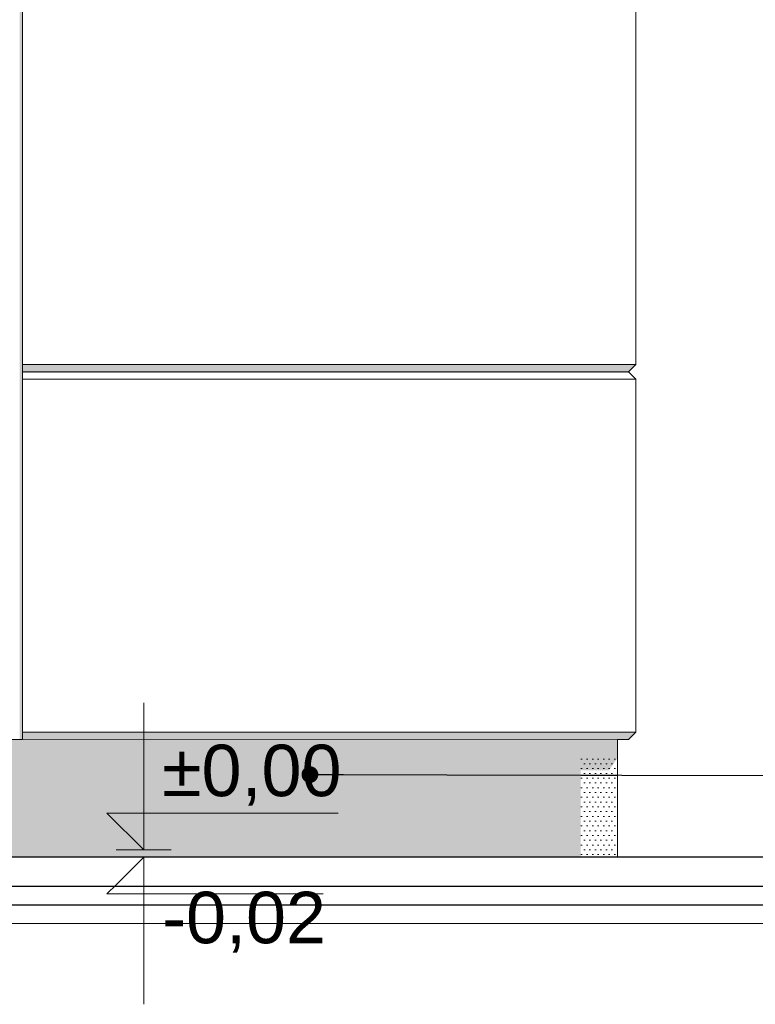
# Model space of a CAD drawing. Header units: millimetres. Extents: x 11 to 55443, y -2 to 19464.
# Tile 130 of 135: x 42111 to 44112, y 10434 to 13112. Entities that reach past the tile are written whole.
import ezdxf

# ---------------------------------------------------------------- set-up
doc = ezdxf.new("R2010")
doc.units = ezdxf.units.MM
doc.header["$MEASUREMENT"] = 0
doc.linetypes.add('Wipeout_Contour', pattern=[1000, 0, -1000])
for name, color, linetype, lineweight in [('A_OZN_ODNOSNIKI_Nr_pióra__85', 7, 'Continuous', 13), ('A_WYM_ZEWNETRZNE_Nr_pióra__45', 7, 'Continuous', 15), ('A_WYM_ZEWNETRZNE_Nr_pióra__85', 7, 'Continuous', 13), ('A_WYPEŁNIENIA RYSUNKI_Nr_pióra__18', 9, 'Continuous', 13), ('Nowe_A__SCIANY_Nr_pióra__87', 7, 'Continuous', 13), ('Nowe_A__STROPY_Nr_pióra__1', 7, 'Continuous', 13), ('Nowe_A__STROPY_Nr_pióra__21', 7, 'Continuous', 25), ('Nowe_Drzwi Archicad_Nr_pióra__87', 7, 'Continuous', 13)]:
    doc.layers.add(name, color=color, linetype=linetype, lineweight=lineweight)
for name, color, linetype in [('A_WYM_ZEWNETRZNE', 7, 'Continuous'), ('Nowe_A__SCIANY', 7, 'Continuous'), ('Nowe_A__STROPY', 7, 'Continuous'), ('Nowe_Drzwi Archicad', 7, 'Continuous')]:
    doc.layers.add(name, color=color, linetype=linetype)
doc.styles.add('STYL_AUTOMATYCZNY_3', font='arial.ttf')
doc.dimstyles.new('STYL_AUTOMATYCZNY__1', dxfattribs={"dimtxt": 0.18, "dimasz": 91.2, "dimexe": 0.18, "dimexo": 0.0625, "dimgap": 0, "dimtad": 0, "dimtih": 1, "dimtoh": 1, "dimdec": 4, "dimzin": 0, "dimdsep": 46, "dimcen": 0.09, "dimadec": 0, "dimazin": 0, "dimtfac": 1, "dimtdec": 4, "dimtmove": 0, "dimatfit": 3, "dimldrblk": 'ARROWHEAD_11', "dimfxl": 0, "dimtolj": 1, "dimtzin": 0, "dimarcsym": 0})
pattern_1 = [(0, (7287.15, 10853.983), (0, 25.980762), [0, -15]), (0, (7294.65, 10866.974), (0, 25.980762), [0, -15])]

# ---------------------------------------------------------------- blocks, each defined once
blk = doc.blocks.new('ElemPrzekroju_1_1', base_point=(7287.1, 10854))
at = {"color": 254, "linetype": 'Wipeout_Contour', "lineweight": 0, "ltscale": 177503.34509}
blk.add_wipeout([(42119, 11174), (42119, 11154), (43767.1, 11154), (43787.1, 11174)], dxfattribs=at).dxf.layer = 'Nowe_A__SCIANY'
at = {"layer": 'Nowe_A__SCIANY', "linetype": 'Continuous', "lineweight": 0, "true_color": 0x000000}
blk.add_hatch(color=18, dxfattribs=at).paths.add_polyline_path([(42119, 11174), (42119, 11154), (43767.1, 11154), (43787.1, 11174)])
at = {"layer": 'Nowe_A__SCIANY_Nr_pióra__87', "color": 7, "linetype": 'Continuous', "lineweight": 13}
blk.add_line((42119, 11154), (43767.1, 11154), dxfattribs=at)
at = {"color": 254, "linetype": 'Wipeout_Contour', "lineweight": 0, "ltscale": 178035.661191}
blk.add_wipeout([(42119, 12134), (42119, 11174), (43787.1, 11174), (43787.1, 12134)], dxfattribs=at).dxf.layer = 'Nowe_A__SCIANY'
at = {"layer": 'Nowe_A__SCIANY_Nr_pióra__87', "color": 7, "linetype": 'Continuous', "lineweight": 13}
for p in [(42119, 11174), (43767.1, 11154)]:
    blk.add_line(p, (43787.1, 11174), dxfattribs=at)
at = {"color": 254, "linetype": 'Wipeout_Contour', "lineweight": 0, "ltscale": 178530.179856}
blk.add_wipeout([(42119, 12154), (42119, 12134), (43787.1, 12134), (43767.1, 12154)], dxfattribs=at).dxf.layer = 'Nowe_A__SCIANY'
at = {"layer": 'Nowe_A__SCIANY_Nr_pióra__87', "color": 7, "linetype": 'Continuous', "lineweight": 13}
for p in [(42119, 12134), (43787.1, 11174)]:
    blk.add_line(p, (43787.1, 12134), dxfattribs=at)
at = {"color": 254, "linetype": 'Wipeout_Contour', "lineweight": 0, "ltscale": 178551.968172}
blk.add_wipeout([(42119, 12174), (42119, 12154), (43767.1, 12154), (43787.1, 12174)], dxfattribs=at).dxf.layer = 'Nowe_A__SCIANY'
at = {"layer": 'Nowe_A__SCIANY', "linetype": 'Continuous', "lineweight": 0, "true_color": 0x000000}
for points in [[(42119, 12174), (42119, 12154), (43767.1, 12154), (43787.1, 12174)], [(42119, 12154), (42119, 12150.6), (43770.6, 12150.6), (43767.1, 12154)]]:
    blk.add_hatch(color=18, dxfattribs=at).paths.add_polyline_path(points)
at = {"layer": 'Nowe_A__SCIANY_Nr_pióra__87', "color": 7, "linetype": 'Continuous', "lineweight": 13}
for p in [(42119, 12154), (43787.1, 12134)]:
    blk.add_line(p, (43767.1, 12154), dxfattribs=at)
at = {"color": 254, "linetype": 'Wipeout_Contour', "lineweight": 0, "ltscale": 179124.838422}
blk.add_wipeout([(42119, 13134), (42119, 12174), (43787.1, 12174), (43787.1, 13134)], dxfattribs=at).dxf.layer = 'Nowe_A__SCIANY'
at = {"layer": 'Nowe_A__SCIANY_Nr_pióra__87', "color": 7, "linetype": 'Continuous', "lineweight": 13}
for p, q in [((43787.1, 12174), (43787.1, 13134)), ((42119, 12174), (43787.1, 12174)), ((43767.1, 12154), (43787.1, 12174))]:
    blk.add_line(p, q, dxfattribs=at)
blk = doc.blocks.new('ElemPrzekroju_6_1', base_point=(7287.1, 10854))
at = {"color": 254, "linetype": 'Wipeout_Contour', "lineweight": 0, "ltscale": 176447.910838}
blk.add_wipeout([(42111.5, 11154), (42119, 11154), (42119, 14854), (42111.5, 14846.5)], dxfattribs=at).dxf.layer = 'Nowe_Drzwi Archicad'
at = {"layer": 'Nowe_Drzwi Archicad', "linetype": 'Continuous', "lineweight": 0, "true_color": 0x000000}
blk.add_hatch(color=18, dxfattribs=at).paths.add_polyline_path([(42111.5, 11154), (42119, 11154), (42119, 14854), (42111.5, 14846.5)])
at = {"layer": 'Nowe_Drzwi Archicad_Nr_pióra__87', "color": 7, "linetype": 'Continuous', "lineweight": 13}
for p, q in [((42119, 13134), (42119, 12174)), ((42119, 12154), (42119, 12174)), ((42119, 12154), (42119, 12134)), ((42119, 12134), (42119, 11174)), ((42119, 11154), (42119, 11174))]:
    blk.add_line(p, q, dxfattribs=at)
blk = doc.blocks.new('ElemPrzekroju_10_1', base_point=(7287.1, 10854))
at = {"color": 254, "linetype": 'Wipeout_Contour', "lineweight": 0, "ltscale": 180198.060391}
blk.add_wipeout([(43637.1, 10834), (43737.1, 10834), (43737.1, 11154), (43637.1, 11154)], dxfattribs=at).dxf.layer = 'Nowe_A__SCIANY'
at = {"layer": 'Nowe_A__SCIANY', "linetype": 'Continuous', "lineweight": 0, "true_color": 0x000000}
blk.add_hatch(color=18, dxfattribs=at).paths.add_polyline_path([(43637.1, 11070.6), (43714, 11070.6), (43737.1, 11103.3), (43737.1, 11154), (43637.1, 11154)])
at = {"layer": 'Nowe_A__SCIANY_Nr_pióra__87', "color": 7, "linetype": 'Continuous', "lineweight": 13}
blk.add_line((43737.1, 11154), (43737.1, 10834), dxfattribs=at)
blk = doc.blocks.new('ElemPrzekroju_16_1', base_point=(7287.1, 10854))
at = {"color": 254, "linetype": 'Wipeout_Contour', "lineweight": 0, "ltscale": 176967.88452}
blk.add_wipeout([(42069.9, 10834), (43637.1, 10834), (43637.1, 11154), (42069.9, 11154)], dxfattribs=at).dxf.layer = 'Nowe_A__SCIANY'
at = {"layer": 'Nowe_A__SCIANY', "linetype": 'Continuous', "lineweight": 0, "true_color": 0x000000}
blk.add_hatch(color=18, dxfattribs=at).paths.add_polyline_path([(43637.1, 11154), (42069.9, 11154), (42069.9, 11070.6), (43637.1, 11070.6)])
at = {"layer": 'Nowe_A__SCIANY_Nr_pióra__87', "color": 7, "linetype": 'Continuous', "lineweight": 13}
for p in [(42119, 11154), (42069.9, 10854)]:
    blk.add_line(p, (42069.9, 11154), dxfattribs=at)
blk = doc.blocks.new('ElemPrzekroju_27_1', base_point=(7287.1, 10854))
at = {"color": 254, "linetype": 'Wipeout_Contour', "lineweight": 0, "ltscale": 122838.887801}
blk.add_wipeout([(49533.6, 10754), (429.8, 10754), (429.8, 10704), (49533.6, 10704)], dxfattribs=at).dxf.layer = 'Nowe_A__STROPY'
at = {"color": 254, "linetype": 'Wipeout_Contour', "lineweight": 0, "ltscale": 122996.403299}
blk.add_wipeout([(49533.6, 10834), (429.8, 10834), (429.8, 10754), (49533.6, 10754)], dxfattribs=at).dxf.layer = 'Nowe_A__STROPY'
at = {"color": 254, "linetype": 'Wipeout_Contour', "lineweight": 0, "ltscale": 122717.845394}
blk.add_wipeout([(429.8, 10654), (49533.6, 10654), (49533.6, 10704), (429.8, 10704)], dxfattribs=at).dxf.layer = 'Nowe_A__STROPY'
at = {"layer": 'Nowe_A__STROPY_Nr_pióra__1', "color": 7, "linetype": 'Continuous', "lineweight": 13}
blk.add_line((49533.6, 10654), (429.8, 10654), dxfattribs=at)
at = {"layer": 'Nowe_A__STROPY_Nr_pióra__21', "color": 7, "linetype": 'Continuous', "lineweight": 25}
for p, q in [((49533.6, 10834), (429.8, 10834)), ((49533.6, 10754), (429.8, 10754)), ((49533.6, 10704), (429.8, 10704))]:
    blk.add_line(p, q, dxfattribs=at)
blk = doc.blocks.new('Wymiary_8_1', base_point=(42448.7, 10834))
at = {"layer": 'A_WYM_ZEWNETRZNE_Nr_pióra__45', "color": 7, "linetype": 'Continuous', "lineweight": 15}
for p, q in [((42448.7, 10854), (42448.7, 11254)), ((42448.7, 10854), (42348.7, 10954)), ((42348.7, 10954), (42448.7, 10954)), ((42448.7, 10954), (42977.8, 10954)), ((42448.7, 10834), (42348.7, 10734)), ((42448.7, 10834), (42448.7, 10434)), ((42348.7, 10734), (42448.7, 10734)), ((42448.7, 10734), (42936.4, 10734))]:
    blk.add_line(p, q, dxfattribs=at)
at = {"layer": 'A_WYM_ZEWNETRZNE_Nr_pióra__85', "color": 7, "linetype": 'Continuous', "lineweight": 13}
for p, q in [((42448.7, 10854), (42373.7, 10854)), ((42448.7, 10854), (42523.7, 10854)), ((42448.7, 10834), (42373.7, 10834)), ((42448.7, 10834), (42523.7, 10834))]:
    blk.add_line(p, q, dxfattribs=at)
at = {"layer": 'A_WYM_ZEWNETRZNE_Nr_pióra__85', "color": 7, "lineweight": 13, "char_height": 140, "attachment_point": 7, "style": 'STYL_AUTOMATYCZNY_3'}
for s, insert in [('\\A1;{\\pql;\\fArial|b0|i0|c238|p0;\\W1.000000;±0,00}', (42498.7, 10974)), ('\\A1;{\\pql;\\fArial|b0|i0|c238|p0;\\W1.000000;-0,02}', (42498.7, 10574))]:
    blk.add_mtext(s, dxfattribs=dict(at, insert=insert))
blk = doc.blocks.new('ARROWHEAD_11')
at = {"color": 0, "linetype": 'Continuous', "lineweight": 0}
blk.add_line((0, 0), (-1, 0), dxfattribs=at)
at = {"color": 0, "linetype": 'Continuous', "lineweight": 0, "const_width": 0.25, "flags": 128}
blk.add_lwpolyline([(-0.125, 0, 1), (0.125, 0, 1)], format="xyb", close=True, dxfattribs=at)

msp = doc.modelspace()

# ---------------------------------------------------------------- block references
at = {"layer": 'Nowe_A__SCIANY', "lineweight": 0}
msp.add_blockref('ElemPrzekroju_1_1', (7287.1, 10854), dxfattribs=at)

# ---------------------------------------------------------------- next in the draw order: block references
msp.add_blockref('ElemPrzekroju_10_1', (7287.1, 10854), dxfattribs=at)
at = {"layer": 'Nowe_Drzwi Archicad', "lineweight": 0}
msp.add_blockref('ElemPrzekroju_6_1', (7287.1, 10854), dxfattribs=at)

# ---------------------------------------------------------------- next in the draw order: block references
at = {"layer": 'Nowe_A__SCIANY', "lineweight": 0}
msp.add_blockref('ElemPrzekroju_16_1', (7287.1, 10854), dxfattribs=at)

# ---------------------------------------------------------------- next in the draw order: block references
at = {"layer": 'Nowe_A__STROPY', "lineweight": 0}
msp.add_blockref('ElemPrzekroju_27_1', (7287.1, 10854), dxfattribs=at)

# ---------------------------------------------------------------- next in the draw order: leaders
at = {"layer": 'A_OZN_ODNOSNIKI_Nr_pióra__85', "color": 7, "linetype": 'Continuous', "lineweight": 13, "annotation_type": 0, "has_hookline": 1, "hookline_direction": 0, "text_width": 92.9}
msp.add_leader([(42900.7, 11058.7), (46383.2, 11051.8)], dimstyle='STYL_AUTOMATYCZNY__1', dxfattribs=at)

# ---------------------------------------------------------------- next in the draw order: hatches: boundary and pattern name
at = {"layer": 'A_WYPEŁNIENIA RYSUNKI_Nr_pióra__18', "linetype": 'Continuous', "lineweight": 13}
h = msp.add_hatch(dxfattribs=at)
h.set_pattern_fill('Tynk_akrylowy_na_siatce__7B', color=9, style=0, pattern_type=2)
h.set_pattern_definition(pattern_1)
h.paths.add_polyline_path([(43637.1, 10834), (43637.1, 11103.3), (42069.9, 11103.3), (42069.9, 10854), (42069.9, 10834)])
h = msp.add_hatch(dxfattribs=at)
h.set_pattern_fill('Tynk_akrylowy_na_siatce__7B', color=9, style=0, pattern_type=2)
h.set_pattern_definition(pattern_1)
h.paths.add_polyline_path([(43637.1, 10834), (43737.1, 10834), (43737.1, 11103.3), (43637.1, 11103.3)])

# ---------------------------------------------------------------- next in the draw order: block references
at = {"layer": 'A_WYM_ZEWNETRZNE', "color": 7, "linetype": 'Continuous', "lineweight": 13}
msp.add_blockref('Wymiary_8_1', (42448.7, 10834), dxfattribs=at)

doc.saveas('drawing.dxf')
